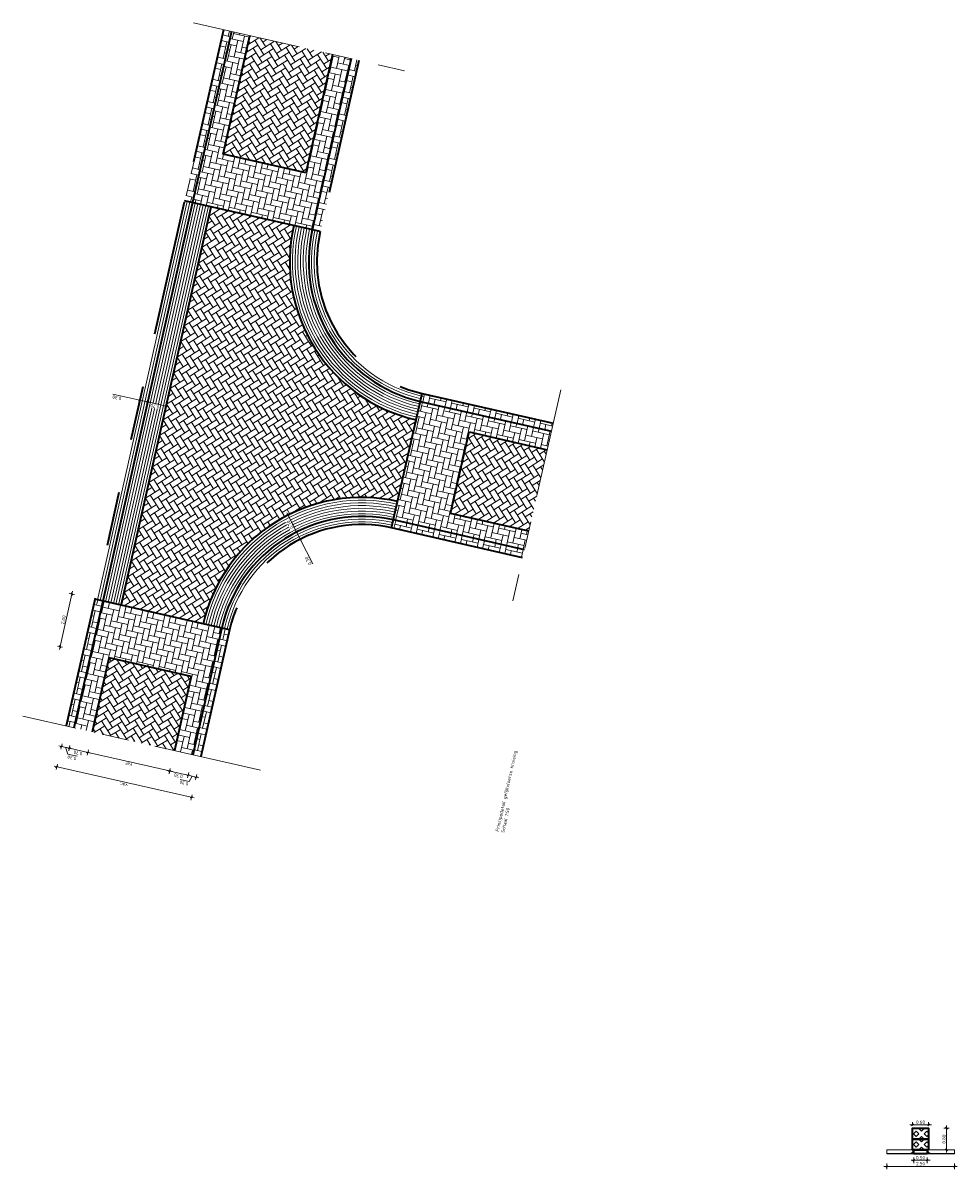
# Model space of a CAD drawing. Header units: metres. Extents: x 199937 to 201628, y 374508 to 375260.
# Tile 3 of 183: x 200374 to 200408, y 374703 to 374745. Entities that reach past the tile are written whole.
import ezdxf

# ---------------------------------------------------------------- set-up
doc = ezdxf.new("R2010")
doc.units = ezdxf.units.M
doc.linetypes.add('VH-TROTTOIRBAND_130-150', pattern=[15, 5, -2, 2, -2, 2, -2])
doc.linetypes.add('XX-AFBREEK', pattern=[7, 4, -1, 1, -1])
for name, color, linetype, lineweight in [('N-WE-VH-GOOT-G', 170, 'Continuous', 35), ('N-WE-VH-KANTOPSLUITING_TROTTOIRBAND_130 150-G', 210, 'VH-TROTTOIRBAND_130-150', 35), ('N-WE-VH-KANTOPSLUITING_TROTTOIRBAND_130 150_250_EINDBAND-S', 210, 'Continuous', 25), ('N-WE-VH-KANTOPSLUITING_TROTTOIRBAND_130 150_250_INRITVERLOOPBAND-G', 210, 'VH-TROTTOIRBAND_130-150', 35), ('N-WE-VH-VERHARDING_BETONSTRAATSTEEN-G', 252, 'Continuous', 35), ('N-WE-VH-VERHARDING_GRASBETONSTEEN-A', 72, 'Continuous', 18), ('N-WE-VH-VERHARDING_GRASBETONSTEEN-G', 70, 'Continuous', 35), ('X-XX-AL-AFBREEKLIJN-G', 7, 'XX-AFBREEK', 18), ('X-XX-AL-DETAIL1-G', 7, 'Continuous', 18), ('X-XX-AL-M', 7, 'Continuous', 18), ('X-XX-AL-T25', 7, 'Continuous', 25)]:
    doc.layers.add(name, color=color, linetype=linetype, lineweight=lineweight)
doc.layers.add('N-WE-VH-VERHARDING_BETONSTRAATSTEEN_HEIDE-A', color=7, linetype='Continuous', lineweight=0, true_color=0x986657)
doc.layers.add('N-WE-VH-VERHARDING_BETONSTRAATSTEEN_ROOD-A', color=7, linetype='Continuous', lineweight=0, true_color=0xa92c0a)
doc.styles.add('NLCS-ISO-M50-T25', font='NLCS-ISO.ttf', dxfattribs={"height": 0.125})
doc.dimstyles.new('NLCS-M50-T25-SCHRAP_L2_H1', dxfattribs={"dimscale": 0.05, "dimtxt": 2.5, "dimasz": 1.4, "dimexe": 2, "dimexo": 2, "dimgap": 0.7, "dimtad": 1, "dimzin": 0, "dimdsep": 46, "dimtxsty": 'NLCS-ISO-M50-T25', "dimblk": 'OBLIQUE', "dimcen": 0, "dimdle": 2, "dimclrd": 256, "dimclre": 256, "dimclrt": 256, "dimadec": 1, "dimazin": 0, "dimtfac": 1, "dimtdec": 3, "dimtofl": 0, "dimtmove": 0, "dimatfit": 3, "dimldrblk": 'OBLIQUE', "dimfxl": 2, "dimfxlon": 1, "dimtfillclr": 256, "dimtolj": 1, "dimtzin": 0, "dimlwd": -1, "dimlwe": -1, "dimarcsym": 0})
pattern_1 = [(347.22729525, (0, 0), (0.25123112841, 0.15837588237), [0.63, -0.21]), (257.22729525, (0.09286, 0.4096), (0.25123112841, 0.15837588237), [0.63, -0.21])]
pattern_2 = [(347.172812, (200997.44953, 375020.06453), (0.25138162, 0.15813691), [0.63, -0.21]), (257.172812, (200997.54278, 375020.47405), (0.25138162, 0.15813691), [0.63, -0.21])]
pattern_3 = [(167.169233, (201008.92206, 375024.93915), (-0.25139149, -0.15812121), [0.63, -0.21]), (77.169233, (201008.8288, 375024.52963), (-0.25139149, -0.15812121), [0.63, -0.21])]
pattern_4 = [(347.17281174, (0, 0), (0.25138161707, 0.15813691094), [0.63, -0.21]), (257.17281174, (0.09324, 0.40952), (0.25138161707, 0.15813691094), [0.63, -0.21])]
pattern_5 = [(77.16923339, (0, 0), (-0.15812121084, 0.25139149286), [0.63, -0.21]), (347.16923339, (-0.40951, 0.09327), (-0.15812121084, 0.25139149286), [0.63, -0.21])]
pattern_6 = [(347.227295, (201001.9412, 375038.6153), (0.25123113, 0.15837588), [0.63, -0.21]), (257.227295, (201002.03405, 375039.0249), (0.25123113, 0.15837588), [0.63, -0.21])]

# ---------------------------------------------------------------- blocks, each defined once
blk = doc.blocks.new('_Oblique')
at = {"color": 0, "linetype": 'ByBlock', "lineweight": -2}
blk.add_line((-0.5, -0.5), (0.5, 0.5), dxfattribs=at)
blk = doc.blocks.new('*D46')
at = {"layer": 'Defpoints', "color": 0, "transparency": 16777216}
for p in [(200375.15, 374719.394), (200380.126, 374718.261), (200374.807, 374717.888)]:
    blk.add_point(p, dxfattribs=at)
at = {"layer": 'X-XX-AL-M', "transparency": 16777216}
for p, q in [((200379.881, 374716.732), (200374.709, 374717.91)), ((200374.829, 374717.985), (200374.785, 374717.79)), ((200379.805, 374716.852), (200379.761, 374716.657))]:
    blk.add_line(p, q, dxfattribs=at)
at = {"layer": 'X-XX-AL-M', "transparency": 16777216, "xscale": 0.06999999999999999, "yscale": 0.06999999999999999, "zscale": 0.06999999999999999}
for p, rotation in [((200374.807, 374717.888), 167.1728117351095), ((200379.783, 374716.755), 347.1728117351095)]:
    blk.add_blockref('_Oblique', p, dxfattribs=dict(at, rotation=rotation))
at = {"layer": 'X-XX-AL-M', "transparency": 16777216, "insert": (200377.273, 374717.226), "char_height": 0.125, "attachment_point": 5, "rotation": 167.1728, "style": 'NLCS-ISO-M50-T25', "bg_fill": 3, "box_fill_scale": 1.1, "bg_fill_color": 256, "bg_fill_true_color": 13158600, "bg_fill_transparency": 0}
blk.add_mtext('\\A1;var.', dxfattribs=at)
blk = doc.blocks.new('*D47')
at = {"layer": 'Defpoints', "color": 0, "transparency": 16777216}
for p in [(200376.125, 374719.172), (200375.953, 374718.416), (200379.151, 374718.483)]:
    blk.add_point(p, dxfattribs=at)
at = {"layer": 'X-XX-AL-M', "transparency": 16777216}
for p, q in [((200375.975, 374718.514), (200375.931, 374718.319)), ((200379.077, 374717.705), (200375.855, 374718.439)), ((200379.001, 374717.825), (200378.957, 374717.63))]:
    blk.add_line(p, q, dxfattribs=at)
at = {"layer": 'X-XX-AL-M', "transparency": 16777216, "xscale": 0.06999999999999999, "yscale": 0.06999999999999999, "zscale": 0.06999999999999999}
for p, rotation in [((200375.953, 374718.416), 167.1728117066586), ((200378.979, 374717.727), 347.1728117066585)]:
    blk.add_blockref('_Oblique', p, dxfattribs=dict(at, rotation=rotation))
at = {"layer": 'X-XX-AL-M', "transparency": 16777216, "insert": (200377.444, 374717.977), "char_height": 0.125, "attachment_point": 5, "rotation": 167.1728, "style": 'NLCS-ISO-M50-T25', "bg_fill": 3, "box_fill_scale": 1.1, "bg_fill_color": 256, "bg_fill_true_color": 13158600, "bg_fill_transparency": 0}
blk.add_mtext('\\A1;var.', dxfattribs=at)
blk = doc.blocks.new('*D48')
at = {"layer": 'Defpoints', "color": 0, "transparency": 16777216}
for p in [(200375.368, 374724.273), (200377.189, 374723.861), (200376.748, 374721.91)]:
    blk.add_point(p, dxfattribs=at)
at = {"layer": 'X-XX-AL-M', "transparency": 16777216}
for p, q in [((200374.905, 374722.224), (200375.39, 374724.37)), ((200375.465, 374724.251), (200375.27, 374724.295)), ((200375.024, 374722.3), (200374.829, 374722.344))]:
    blk.add_line(p, q, dxfattribs=at)
at = {"layer": 'X-XX-AL-M', "transparency": 16777216, "xscale": 0.06999999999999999, "yscale": 0.06999999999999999, "zscale": 0.06999999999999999}
for p, rotation in [((200375.368, 374724.273), 77.2665886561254), ((200374.927, 374722.322), 257.2665886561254)]:
    blk.add_blockref('_Oblique', p, dxfattribs=dict(at, rotation=rotation))
at = {"layer": 'X-XX-AL-M', "transparency": 16777216, "insert": (200375.052, 374723.319), "char_height": 0.125, "attachment_point": 5, "rotation": 77.2666, "style": 'NLCS-ISO-M50-T25', "bg_fill": 3, "box_fill_scale": 1.1, "bg_fill_color": 256, "bg_fill_true_color": 13158600, "bg_fill_transparency": 0}
blk.add_mtext('\\A1;2.00', dxfattribs=at)
blk = doc.blocks.new('*D49')
at = {"layer": 'Defpoints', "color": 0, "transparency": 16777216}
for p in [(200376.52, 374724.09), (200377.203, 374723.936)]:
    blk.add_point(p, dxfattribs=at)
at = {"layer": 'X-XX-AL-M', "transparency": 16777216}
for p, q in [((200378.946, 374731.193), (200378.068, 374731.392)), ((200378.143, 374731.272), (200378.187, 374731.467)), ((200378.826, 374731.118), (200378.87, 374731.313))]:
    blk.add_line(p, q, dxfattribs=at)
at = {"layer": 'X-XX-AL-M', "transparency": 16777216, "xscale": 0.06999999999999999, "yscale": 0.06999999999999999, "zscale": 0.06999999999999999}
for p, rotation in [((200378.165, 374731.37), 167.2665886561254), ((200378.848, 374731.215), 347.2665886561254)]:
    blk.add_blockref('_Oblique', p, dxfattribs=dict(at, rotation=rotation))
at = {"layer": 'X-XX-AL-M', "transparency": 16777216, "insert": (200378.43, 374731.21), "char_height": 0.125, "attachment_point": 5, "rotation": 167.2666, "style": 'NLCS-ISO-M50-T25', "bg_fill": 3, "box_fill_scale": 1.1, "bg_fill_color": 256, "bg_fill_true_color": 13158600, "bg_fill_transparency": 0}
blk.add_mtext('\\A1;0.70', dxfattribs=at)
at = {"layer": 'Defpoints', "color": 0, "transparency": 16777216}
blk.add_point((200378.165, 374731.37), dxfattribs=at)
blk = doc.blocks.new('*D50')
at = {"layer": 'Defpoints', "color": 0, "transparency": 16777216}
for p in [(200377.873, 374731.436), (200376.228, 374724.156), (200376.52, 374724.09)]:
    blk.add_point(p, dxfattribs=at)
at = {"layer": 'X-XX-AL-M', "transparency": 16777216}
for p, q in [((200377.873, 374731.436), (200376.88, 374731.66)), ((200377.851, 374731.338), (200377.895, 374731.533)), ((200378.263, 374731.348), (200377.873, 374731.436)), ((200378.143, 374731.272), (200378.187, 374731.467))]:
    blk.add_line(p, q, dxfattribs=at)
at = {"layer": 'X-XX-AL-M', "transparency": 16777216, "xscale": 0.06999999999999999, "yscale": 0.06999999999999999, "zscale": 0.06999999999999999}
for p, rotation in [((200377.873, 374731.436), 167.2665886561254), ((200378.165, 374731.37), 347.2665886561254)]:
    blk.add_blockref('_Oblique', p, dxfattribs=dict(at, rotation=rotation))
at = {"layer": 'X-XX-AL-M', "transparency": 16777216, "insert": (200377.027, 374731.527), "char_height": 0.125, "attachment_point": 5, "rotation": 167.2666, "style": 'NLCS-ISO-M50-T25', "bg_fill": 3, "box_fill_scale": 1.1, "bg_fill_color": 256, "bg_fill_true_color": 13158600, "bg_fill_transparency": 0}
blk.add_mtext('\\A1;0.30', dxfattribs=at)
blk = doc.blocks.new('*D51')
at = {"layer": 'Defpoints', "color": 0, "transparency": 16777216}
for p in [(200383.663, 374726.562), (200383.663, 374726.562), (200383.799, 374726.294)]:
    blk.add_point(p, dxfattribs=at)
at = {"layer": 'X-XX-AL-M', "transparency": 16777216}
for p, q in [((200383.663, 374726.562), (200383.574, 374726.516)), ((200383.663, 374726.562), (200383.845, 374726.205)), ((200383.799, 374726.294), (200383.71, 374726.249)), ((200383.799, 374726.294), (200384.261, 374725.388))]:
    blk.add_line(p, q, dxfattribs=at)
at = {"layer": 'X-XX-AL-M', "transparency": 16777216, "xscale": 0.06999999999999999, "yscale": 0.06999999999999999, "zscale": 0.06999999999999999}
for p, rotation in [((200383.663, 374726.562), 116.9958571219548), ((200383.799, 374726.294), 296.9958571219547)]:
    blk.add_blockref('_Oblique', p, dxfattribs=dict(at, rotation=rotation))
at = {"layer": 'X-XX-AL-M', "transparency": 16777216, "insert": (200384.096, 374725.497), "char_height": 0.125, "attachment_point": 5, "rotation": 116.9959, "style": 'NLCS-ISO-M50-T25', "bg_fill": 3, "box_fill_scale": 1.1, "bg_fill_color": 256, "bg_fill_true_color": 13158600, "bg_fill_transparency": 0}
blk.add_mtext('\\A1;0.30', dxfattribs=at)
blk = doc.blocks.new('*D52')
at = {"layer": 'X-XX-AL-M', "transparency": 16777216}
for p, q in [((200383.708, 374726.473), (200383.3, 374727.274)), ((200383.345, 374727.185), (200383.434, 374727.231)), ((200383.663, 374726.562), (200383.752, 374726.607))]:
    blk.add_line(p, q, dxfattribs=at)
at = {"layer": 'X-XX-AL-M', "transparency": 16777216, "xscale": 0.06999999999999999, "yscale": 0.06999999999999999, "zscale": 0.06999999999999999}
for p, rotation in [((200383.345, 374727.185), 116.9958571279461), ((200383.663, 374726.562), 296.9958571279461)]:
    blk.add_blockref('_Oblique', p, dxfattribs=dict(at, rotation=rotation))
at = {"layer": 'X-XX-AL-M', "transparency": 16777216, "insert": (200383.417, 374726.829), "char_height": 0.125, "attachment_point": 5, "rotation": 116.9959, "style": 'NLCS-ISO-M50-T25', "bg_fill": 3, "box_fill_scale": 1.1, "bg_fill_color": 256, "bg_fill_true_color": 13158600, "bg_fill_transparency": 0}
blk.add_mtext('\\A1;0.70', dxfattribs=at)
at = {"layer": 'Defpoints', "color": 0, "transparency": 16777216}
for p in [(200383.345, 374727.185), (200383.345, 374727.185), (200383.663, 374726.562)]:
    blk.add_point(p, dxfattribs=at)
blk = doc.blocks.new('*D153')
at = {"layer": 'Defpoints', "color": 0, "transparency": 16777216}
for p in [(200375.442, 374719.328), (200376.125, 374719.172)]:
    blk.add_point(p, dxfattribs=at)
at = {"layer": 'X-XX-AL-M', "transparency": 16777216}
for p, q in [((200376.05, 374718.394), (200375.173, 374718.594)), ((200375.292, 374718.669), (200375.248, 374718.474)), ((200375.975, 374718.514), (200375.931, 374718.319))]:
    blk.add_line(p, q, dxfattribs=at)
at = {"layer": 'X-XX-AL-M', "transparency": 16777216, "xscale": 0.06999999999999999, "yscale": 0.06999999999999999, "zscale": 0.06999999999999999}
for p, rotation in [((200375.27, 374718.572), 167.1728117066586), ((200375.953, 374718.416), 347.1728117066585)]:
    blk.add_blockref('_Oblique', p, dxfattribs=dict(at, rotation=rotation))
at = {"layer": 'X-XX-AL-M', "transparency": 16777216, "insert": (200375.59, 374718.399), "char_height": 0.125, "attachment_point": 5, "rotation": 167.1728, "style": 'NLCS-ISO-M50-T25', "bg_fill": 3, "box_fill_scale": 1.1, "bg_fill_color": 256, "bg_fill_true_color": 13158600, "bg_fill_transparency": 0}
blk.add_mtext('\\A1;0.70', dxfattribs=at)
at = {"layer": 'Defpoints', "color": 0, "transparency": 16777216}
blk.add_point((200375.27, 374718.572), dxfattribs=at)
blk = doc.blocks.new('*D154')
at = {"layer": 'Defpoints', "color": 0, "transparency": 16777216}
for p in [(200379.151, 374718.483), (200379.834, 374718.328)]:
    blk.add_point(p, dxfattribs=at)
at = {"layer": 'X-XX-AL-M', "transparency": 16777216}
for p, q in [((200378.881, 374717.75), (200379.759, 374717.55)), ((200379.001, 374717.825), (200378.957, 374717.63)), ((200379.684, 374717.669), (200379.639, 374717.474))]:
    blk.add_line(p, q, dxfattribs=at)
at = {"layer": 'X-XX-AL-M', "transparency": 16777216, "xscale": 0.06999999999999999, "yscale": 0.06999999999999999, "zscale": 0.06999999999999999}
for p, rotation in [((200378.979, 374717.727), 167.1728117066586), ((200379.662, 374717.572), 347.1728117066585)]:
    blk.add_blockref('_Oblique', p, dxfattribs=dict(at, rotation=rotation))
at = {"layer": 'X-XX-AL-M', "transparency": 16777216, "insert": (200379.299, 374717.555), "char_height": 0.125, "attachment_point": 5, "rotation": 167.1728, "style": 'NLCS-ISO-M50-T25', "bg_fill": 3, "box_fill_scale": 1.1, "bg_fill_color": 256, "bg_fill_true_color": 13158600, "bg_fill_transparency": 0}
blk.add_mtext('\\A1;0.70', dxfattribs=at)
at = {"layer": 'Defpoints', "color": 0, "transparency": 16777216}
blk.add_point((200379.662, 374717.572), dxfattribs=at)
blk = doc.blocks.new('*D165')
at = {"layer": 'Defpoints', "color": 0, "transparency": 16777216}
for p in [(200375.15, 374719.394), (200375.442, 374719.328), (200374.978, 374718.638)]:
    blk.add_point(p, dxfattribs=at)
at = {"layer": 'X-XX-AL-M', "transparency": 16777216}
for p, q in [((200375.368, 374718.55), (200374.88, 374718.661)), ((200375, 374718.736), (200374.956, 374718.541)), ((200375.124, 374718.605), (200375.219, 374718.351)), ((200375.292, 374718.669), (200375.248, 374718.474)), ((200375.219, 374718.351), (200375.555, 374718.275))]:
    blk.add_line(p, q, dxfattribs=at)
at = {"layer": 'X-XX-AL-M', "transparency": 16777216, "xscale": 0.06999999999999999, "yscale": 0.06999999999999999, "zscale": 0.06999999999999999, "rotation": 167.1728117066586}
blk.add_blockref('_Oblique', (200374.978, 374718.638), dxfattribs=at)
at = {"layer": 'X-XX-AL-M', "transparency": 16777216, "insert": (200375.365, 374718.218), "char_height": 0.125, "attachment_point": 5, "rotation": 167.1728, "style": 'NLCS-ISO-M50-T25', "bg_fill": 3, "box_fill_scale": 1.1, "bg_fill_color": 256, "bg_fill_true_color": 13158600, "bg_fill_transparency": 0}
blk.add_mtext('\\A1;0.30', dxfattribs=at)
at = {"layer": 'X-XX-AL-M', "transparency": 16777216, "xscale": 0.06999999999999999, "yscale": 0.06999999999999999, "zscale": 0.06999999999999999, "rotation": 347.1728117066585}
blk.add_blockref('_Oblique', (200375.27, 374718.572), dxfattribs=at)
blk = doc.blocks.new('*D166')
at = {"layer": 'Defpoints', "color": 0, "transparency": 16777216}
for p in [(200379.834, 374718.328), (200380.126, 374718.261), (200379.954, 374717.505)]:
    blk.add_point(p, dxfattribs=at)
at = {"layer": 'X-XX-AL-M', "transparency": 16777216}
for p, q in [((200379.684, 374717.669), (200379.639, 374717.474)), ((200379.697, 374717.343), (200379.361, 374717.42)), ((200379.564, 374717.594), (200380.052, 374717.483)), ((200379.808, 374717.539), (200379.697, 374717.343)), ((200379.976, 374717.603), (200379.932, 374717.408))]:
    blk.add_line(p, q, dxfattribs=at)
at = {"layer": 'X-XX-AL-M', "transparency": 16777216, "xscale": 0.06999999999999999, "yscale": 0.06999999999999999, "zscale": 0.06999999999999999, "rotation": 347.1728117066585}
blk.add_blockref('_Oblique', (200379.954, 374717.505), dxfattribs=at)
at = {"layer": 'X-XX-AL-M', "transparency": 16777216, "insert": (200379.507, 374717.287), "char_height": 0.125, "attachment_point": 5, "rotation": 167.1728, "style": 'NLCS-ISO-M50-T25', "bg_fill": 3, "box_fill_scale": 1.1, "bg_fill_color": 256, "bg_fill_true_color": 13158600, "bg_fill_transparency": 0}
blk.add_mtext('\\A1;0.30', dxfattribs=at)
at = {"layer": 'X-XX-AL-M', "transparency": 16777216, "xscale": 0.06999999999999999, "yscale": 0.06999999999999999, "zscale": 0.06999999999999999, "rotation": 167.1728117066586}
blk.add_blockref('_Oblique', (200379.662, 374717.572), dxfattribs=at)
blk = doc.blocks.new('*D366')
at = {"layer": 'X-XX-AL-M', "transparency": 16777216}
for p, q in [((200406.318, 374704.656), (200407.118, 374704.656)), ((200406.418, 374704.627), (200406.418, 374704.756)), ((200407.018, 374704.627), (200407.018, 374704.756))]:
    blk.add_line(p, q, dxfattribs=at)
at = {"layer": 'X-XX-AL-M', "transparency": 16777216, "xscale": 0.06999999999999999, "yscale": 0.06999999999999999, "zscale": 0.06999999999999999, "rotation": 180}
blk.add_blockref('_Oblique', (200406.418, 374704.656), dxfattribs=at)
at = {"layer": 'X-XX-AL-M', "transparency": 16777216, "xscale": 0.06999999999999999, "yscale": 0.06999999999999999, "zscale": 0.06999999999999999}
blk.add_blockref('_Oblique', (200407.018, 374704.656), dxfattribs=at)
at = {"layer": 'X-XX-AL-M', "transparency": 16777216, "insert": (200406.718, 374704.754), "char_height": 0.125, "attachment_point": 5, "style": 'NLCS-ISO-M50-T25', "bg_fill": 3, "box_fill_scale": 1.1, "bg_fill_color": 256, "bg_fill_true_color": 13158600, "bg_fill_transparency": 0}
blk.add_mtext('\\A1;0.60', dxfattribs=at)
at = {"layer": 'Defpoints', "color": 0, "transparency": 16777216}
for p in [(200406.418, 374704.527), (200407.018, 374704.656), (200407.018, 374704.527)]:
    blk.add_point(p, dxfattribs=at)
blk = doc.blocks.new('*D367')
at = {"layer": 'Defpoints', "color": 0, "transparency": 16777216}
for p in [(200407.018, 374704.527), (200407.681, 374704.527), (200407.018, 374703.727)]:
    blk.add_point(p, dxfattribs=at)
at = {"layer": 'X-XX-AL-M', "transparency": 16777216}
for p, q in [((200407.581, 374704.527), (200407.781, 374704.527)), ((200407.681, 374703.627), (200407.681, 374704.627)), ((200407.581, 374703.727), (200407.781, 374703.727))]:
    blk.add_line(p, q, dxfattribs=at)
at = {"layer": 'X-XX-AL-M', "transparency": 16777216, "xscale": 0.06999999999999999, "yscale": 0.06999999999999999, "zscale": 0.06999999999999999}
for p, rotation in [((200407.681, 374704.527), 90), ((200407.681, 374703.727), 270)]:
    blk.add_blockref('_Oblique', p, dxfattribs=dict(at, rotation=rotation))
at = {"layer": 'X-XX-AL-M', "transparency": 16777216, "insert": (200407.584, 374704.127), "char_height": 0.125, "attachment_point": 5, "rotation": 90, "style": 'NLCS-ISO-M50-T25', "bg_fill": 3, "box_fill_scale": 1.1, "bg_fill_color": 256, "bg_fill_true_color": 13158600, "bg_fill_transparency": 0}
blk.add_mtext('\\A1;0.80', dxfattribs=at)
blk = doc.blocks.new('*D368')
at = {"layer": 'X-XX-AL-M', "transparency": 16777216}
for p, q in [((200406.368, 374703.342), (200407.068, 374703.342)), ((200406.468, 374703.442), (200406.468, 374703.242)), ((200406.968, 374703.442), (200406.968, 374703.242))]:
    blk.add_line(p, q, dxfattribs=at)
at = {"layer": 'X-XX-AL-M', "transparency": 16777216, "xscale": 0.06999999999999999, "yscale": 0.06999999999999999, "zscale": 0.06999999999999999, "rotation": 180}
blk.add_blockref('_Oblique', (200406.468, 374703.342), dxfattribs=at)
at = {"layer": 'X-XX-AL-M', "transparency": 16777216, "xscale": 0.06999999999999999, "yscale": 0.06999999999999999, "zscale": 0.06999999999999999}
blk.add_blockref('_Oblique', (200406.968, 374703.342), dxfattribs=at)
at = {"layer": 'X-XX-AL-M', "transparency": 16777216, "insert": (200406.718, 374703.44), "char_height": 0.125, "attachment_point": 5, "style": 'NLCS-ISO-M50-T25', "bg_fill": 3, "box_fill_scale": 1.1, "bg_fill_color": 256, "bg_fill_true_color": 13158600, "bg_fill_transparency": 0}
blk.add_mtext('\\A1;0.50', dxfattribs=at)
at = {"layer": 'Defpoints', "color": 0, "transparency": 16777216}
for p in [(200406.468, 374703.577), (200406.968, 374703.577), (200406.968, 374703.342)]:
    blk.add_point(p, dxfattribs=at)
blk = doc.blocks.new('*D369')
at = {"layer": 'Defpoints', "color": 0, "transparency": 16777216}
for p in [(200405.468, 374703.577), (200407.968, 374703.577), (200407.968, 374703.118)]:
    blk.add_point(p, dxfattribs=at)
at = {"layer": 'X-XX-AL-M', "transparency": 16777216}
for p, q in [((200405.368, 374703.118), (200408.068, 374703.118)), ((200405.468, 374703.218), (200405.468, 374703.018)), ((200407.968, 374703.218), (200407.968, 374703.018))]:
    blk.add_line(p, q, dxfattribs=at)
at = {"layer": 'X-XX-AL-M', "transparency": 16777216, "xscale": 0.06999999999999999, "yscale": 0.06999999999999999, "zscale": 0.06999999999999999, "rotation": 180}
blk.add_blockref('_Oblique', (200405.468, 374703.118), dxfattribs=at)
at = {"layer": 'X-XX-AL-M', "transparency": 16777216, "xscale": 0.06999999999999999, "yscale": 0.06999999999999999, "zscale": 0.06999999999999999}
blk.add_blockref('_Oblique', (200407.968, 374703.118), dxfattribs=at)
at = {"layer": 'X-XX-AL-M', "transparency": 16777216, "insert": (200406.718, 374703.215), "char_height": 0.125, "attachment_point": 5, "style": 'NLCS-ISO-M50-T25', "bg_fill": 3, "box_fill_scale": 1.1, "bg_fill_color": 256, "bg_fill_true_color": 13158600, "bg_fill_transparency": 0}
blk.add_mtext('\\A1;2.50', dxfattribs=at)
blk = doc.blocks.new('SVH-TROTTOIRBAND EINDBAND_130 150X250_LINKS_L1000_HD-MM')
at = {"linetype": 'Continuous', "lineweight": 0}
blk.add_line((-850, 20), (0, 20), dxfattribs=at)
blk.add_lwpolyline([(-1000, 0), (0, 0), (0, 150), (-1000, 150)], close=True, dxfattribs=at)
for radius in [150, 130]:
    blk.add_arc((-850, 150), radius, 180, 270, dxfattribs=at)
blk = doc.blocks.new('SVH-TROTTOIRBAND EINDBAND_130 150X250_RECHTS_L1000_HD-MM')
at = {"linetype": 'Continuous', "lineweight": 0}
blk.add_line((850, 20), (0, 20), dxfattribs=at)
blk.add_lwpolyline([(0, 0), (1000, 0), (1000, 150), (0, 150)], close=True, dxfattribs=at)
for radius in [150, 130]:
    blk.add_arc((850, 150), radius, 270, 0, dxfattribs=at)

msp = doc.modelspace()

# ---------------------------------------------------------------- hatches: boundary and pattern name
at = {"layer": 'N-WE-VH-VERHARDING_BETONSTRAATSTEEN_HEIDE-A', "true_color": 0x986657}
h = msp.add_hatch(dxfattribs=at)
h.set_pattern_fill('AVH-HEI_BSS_KEIFRMT_KEPER-SO', color=25, scale=2, angle=-12.7727, pattern_type=2)
h.set_pattern_definition(pattern_1)
h.paths.add_polyline_path([(200381.257, 374745.059), (200380.964, 374745.125), (200379.972, 374740.749), (200380.265, 374740.683)])
h = msp.add_hatch(dxfattribs=at)
h.set_pattern_fill('AVH-HEI_BSS_KEIFRMT_KEPER-SO', color=25, scale=2, angle=-12.7727, pattern_type=2)
h.set_pattern_definition(pattern_6)
h.paths.add_polyline_path([(200381.94, 374744.904), (200381.257, 374745.059), (200380.265, 374740.683), (200380.948, 374740.528)])
h = msp.add_hatch(dxfattribs=at)
h.set_pattern_fill('AVH-HEI_BSS_KEIFRMT_KEPER-SO', color=25, scale=2, angle=-12.7727, pattern_type=2)
h.set_pattern_definition(pattern_6)
h.paths.add_polyline_path([(200385.678, 374744.057), (200384.996, 374744.211), (200384.004, 374739.835), (200384.686, 374739.681)])
h = msp.add_hatch(dxfattribs=at)
h.set_pattern_fill('AVH-HEI_BSS_KEIFRMT_KEPER-SO', color=25, scale=2, angle=-12.7727, pattern_type=2)
h.set_pattern_definition(pattern_1)
h.paths.add_polyline_path([(200385.971, 374743.99), (200385.678, 374744.057), (200384.686, 374739.681), (200384.979, 374739.614)])
h = msp.add_hatch(dxfattribs=at)
h.set_pattern_fill('AVH-HEI_BSS_KEIFRMT_KEPER-SO', color=25, scale=2, angle=-12.7727, pattern_type=2)
h.set_pattern_definition(pattern_1)
h.paths.add_polyline_path([(200380.265, 374740.683), (200379.972, 374740.749), (200379.53, 374738.799), (200379.823, 374738.732)])
h = msp.add_hatch(dxfattribs=at)
h.set_pattern_fill('AVH-HEI_BSS_KEIFRMT_KEPER-SO', color=25, scale=2, angle=-12.7727, pattern_type=2)
h.set_pattern_definition(pattern_6)
h.paths.add_polyline_path([(200384.686, 374739.681), (200380.265, 374740.683), (200379.823, 374738.732), (200384.244, 374737.73)])
h = msp.add_hatch(dxfattribs=at)
h.set_pattern_fill('AVH-HEI_BSS_KEIFRMT_KEPER-SO', color=25, scale=2, angle=-12.7727, pattern_type=2)
h.set_pattern_definition(pattern_1)
h.paths.add_polyline_path([(200384.979, 374739.614), (200384.686, 374739.681), (200384.244, 374737.73), (200384.537, 374737.664)])
h = msp.add_hatch(dxfattribs=at)
h.set_pattern_fill('AVH-HEI_BSS_KEIFRMT_KEPER-SO', color=25, scale=2, angle=77.1692, pattern_type=2)
h.set_pattern_definition(pattern_5)
h.paths.add_polyline_path([(200390.261, 374731.237), (200388.31, 374731.681), (200388.244, 374731.389), (200390.194, 374730.945)])
h = msp.add_hatch(dxfattribs=at)
h.set_pattern_fill('AVH-HEI_BSS_KEIFRMT_KEPER-SO', color=25, scale=2, angle=167.1692, pattern_type=2)
h.set_pattern_definition(pattern_3)
h.paths.add_polyline_path([(200390.194, 374730.945), (200388.244, 374731.389), (200387.246, 374727.007), (200389.196, 374726.563)])
h = msp.add_hatch(dxfattribs=at)
h.set_pattern_fill('AVH-HEI_BSS_KEIFRMT_KEPER-SO', color=25, scale=2, angle=77.1692, pattern_type=2)
h.set_pattern_definition(pattern_5)
h.paths.add_polyline_path([(200393.083, 374730.287), (200393.15, 374730.579), (200390.261, 374731.237), (200390.194, 374730.945)])
h = msp.add_hatch(dxfattribs=at)
h.set_pattern_fill('AVH-HEI_BSS_KEIFRMT_KEPER-SO', color=25, scale=2, angle=167.1692, pattern_type=2)
h.set_pattern_definition(pattern_3)
h.paths.add_polyline_path([(200392.928, 374729.604), (200393.083, 374730.287), (200390.194, 374730.945), (200390.038, 374730.262)])
h = msp.add_hatch(dxfattribs=at)
h.set_pattern_fill('AVH-HEI_BSS_KEIFRMT_KEPER-SO', color=25, scale=2, angle=77.1692, pattern_type=2)
h.set_pattern_definition(pattern_5)
h.paths.add_polyline_path([(200387.246, 374727.007), (200387.179, 374726.714), (200389.129, 374726.27), (200389.196, 374726.563)])
h = msp.add_hatch(dxfattribs=at)
h.set_pattern_fill('AVH-HEI_BSS_KEIFRMT_KEPER-SO', color=25, scale=2, angle=167.1692, pattern_type=2)
h.set_pattern_definition(pattern_3)
h.paths.add_polyline_path([(200392.085, 374725.905), (200392.241, 374726.587), (200389.351, 374727.245), (200389.196, 374726.563)])
h = msp.add_hatch(dxfattribs=at)
h.set_pattern_fill('AVH-HEI_BSS_KEIFRMT_KEPER-SO', color=25, scale=2, angle=77.1692, pattern_type=2)
h.set_pattern_definition(pattern_5)
h.paths.add_polyline_path([(200392.018, 374725.612), (200392.085, 374725.905), (200389.196, 374726.563), (200389.129, 374726.27)])
h = msp.add_hatch(dxfattribs=at)
h.set_pattern_fill('AVH-HEI_BSS_KEIFRMT_KEPER-SO', color=25, scale=2, angle=-12.8272, pattern_type=2)
h.set_pattern_definition(pattern_2)
h.paths.add_polyline_path([(200376.51, 374724.016), (200376.217, 374724.082), (200375.773, 374722.132), (200376.066, 374722.066)])
h = msp.add_hatch(dxfattribs=at)
h.set_pattern_fill('AVH-HEI_BSS_KEIFRMT_KEPER-SO', color=25, scale=2, angle=-12.8272, pattern_type=2)
h.set_pattern_definition(pattern_4)
h.paths.add_polyline_path([(200380.901, 374723.016), (200376.51, 374724.016), (200376.066, 374722.066), (200380.457, 374721.066)])
h = msp.add_hatch(dxfattribs=at)
h.set_pattern_fill('AVH-HEI_BSS_KEIFRMT_KEPER-SO', color=25, scale=2, angle=-12.8272, pattern_type=2)
h.set_pattern_definition(pattern_2)
h.paths.add_polyline_path([(200381.194, 374722.949), (200380.901, 374723.016), (200380.457, 374721.066), (200380.75, 374720.999)])
h = msp.add_hatch(dxfattribs=at)
h.set_pattern_fill('AVH-HEI_BSS_KEIFRMT_KEPER-SO', color=25, scale=2, angle=-12.8272, pattern_type=2)
h.set_pattern_definition(pattern_2)
h.paths.add_polyline_path([(200375.15, 374719.394), (200375.442, 374719.328), (200376.066, 374722.066), (200375.773, 374722.132)])
h = msp.add_hatch(dxfattribs=at)
h.set_pattern_fill('AVH-HEI_BSS_KEIFRMT_KEPER-SO', color=25, scale=2, angle=-12.8272, pattern_type=2)
h.set_pattern_definition(pattern_4)
h.paths.add_polyline_path([(200375.442, 374719.328), (200376.125, 374719.172), (200376.748, 374721.91), (200376.066, 374722.066)])
h = msp.add_hatch(dxfattribs=at)
h.set_pattern_fill('AVH-HEI_BSS_KEIFRMT_KEPER-SO', color=25, scale=2, angle=-12.8272, pattern_type=2)
h.set_pattern_definition(pattern_4)
h.paths.add_polyline_path([(200379.151, 374718.483), (200379.834, 374718.328), (200380.457, 374721.066), (200379.775, 374721.221)])
h = msp.add_hatch(dxfattribs=at)
h.set_pattern_fill('AVH-HEI_BSS_KEIFRMT_KEPER-SO', color=25, scale=2, angle=-12.8272, pattern_type=2)
h.set_pattern_definition(pattern_2)
h.paths.add_polyline_path([(200379.834, 374718.328), (200380.126, 374718.261), (200380.75, 374720.999), (200380.457, 374721.066)])
at = {"layer": 'N-WE-VH-VERHARDING_BETONSTRAATSTEEN_ROOD-A'}
h = msp.add_hatch(dxfattribs=at)
h.set_pattern_fill('AVH-ROO_BSS_KEIFRMT_KEPER-SO', color=36, scale=2, angle=32.2273, pattern_type=2)
h.set_pattern_definition([(32.22729525, (0, 0), (0.06565857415, 0.28963589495), [0.63, -0.21]), (302.22729525, (-0.22398, 0.3553), (0.06565857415, 0.28963589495), [0.63, -0.21])])
h.paths.add_polyline_path([(200384.996, 374744.211), (200381.94, 374744.904), (200380.948, 374740.528), (200384.004, 374739.835)])
h = msp.add_hatch(dxfattribs=at)
h.set_pattern_fill('AVH-ROO_BSS_KEIFRMT_KEPER-SO', color=36, scale=2, angle=-57.6863, pattern_type=2)
h.set_pattern_definition([(302.31365539, (0, 0), (0.28973453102, -0.06522194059), [0.63, -0.21]), (212.31365539, (0.35496, 0.22451), (0.28973453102, -0.06522194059), [0.63, -0.21])])
h.paths.add_polyline_path([(200388.088, 374730.706), (200388.081, 374730.708, -0.413917), (200383.561, 374737.885), (200380.505, 374738.578), (200380.495, 374738.531), (200377.201, 374723.9), (200377.192, 374723.86), (200380.219, 374723.171, -0.414232), (200387.401, 374727.689)])
h = msp.add_hatch(dxfattribs=at)
h.set_pattern_fill('AVH-ROO_BSS_KEIFRMT_KEPER-SO', color=36, scale=2, angle=122.17, pattern_type=2)
h.set_pattern_definition([(122.17, (0, 0), (-0.28957009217, 0.06594817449), [0.63, -0.21]), (32.17, (-0.35552, -0.22362), (-0.28957009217, 0.06594817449), [0.63, -0.21])])
h.paths.add_polyline_path([(200392.241, 374726.587), (200392.928, 374729.604), (200390.038, 374730.262), (200389.351, 374727.245)])
h = msp.add_hatch(dxfattribs=at)
h.set_pattern_fill('AVH-ROO_BSS_KEIFRMT_KEPER-SO', color=36, scale=2, angle=32.1728, pattern_type=2)
h.set_pattern_definition([(32.17281174, (0, 0), (0.06593396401, 0.28957332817), [0.63, -0.21]), (302.17281174, (-0.22364, 0.3555), (0.06593396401, 0.28957332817), [0.63, -0.21])])
h.paths.add_polyline_path([(200376.125, 374719.172), (200379.151, 374718.483), (200379.775, 374721.221), (200376.748, 374721.91)])
at = {"layer": 'N-WE-VH-VERHARDING_GRASBETONSTEEN-A'}
h = msp.add_hatch(dxfattribs=at)
h.set_pattern_fill('AVH-GRASBETONSTEEN_02-SO', color=256, scale=0.2, pattern_type=2)
h.set_pattern_definition([(45, (200496.05164, 374835.68865), (-0.1979899, 0.1979899), [0.14, -0.14]), (135, (200496.05164, 374835.68865), (-0.1979899, -0.1979899), [0.14, -0.14]), (45, (200495.95265, 374835.78765), (-0.1979899, 0.1979899), [0.14, -0.14]), (135, (200496.15064, 374835.78765), (-0.1979899, -0.1979899), [0.14, -0.14])])
h.paths.add_polyline_path([(200407.018, 374704.527), (200406.418, 374704.527), (200406.418, 374703.727), (200407.018, 374703.727)])

# ---------------------------------------------------------------- linework, layer by layer
at = {"layer": 'N-WE-VH-GOOT-G'}
msp.add_lwpolyline([(200381.257, 374745.059), (200379.812, 374738.685), (200376.519, 374724.055), (200375.442, 374719.328)], dxfattribs=at)
for points in [[(200385.678, 374744.057), (200384.244, 374737.73, 0.413917), (200388.236, 374731.391), (200393.083, 374730.287)], [(200392.085, 374725.905), (200387.246, 374727.007, 0.414232), (200380.901, 374723.016), (200379.834, 374718.328)]]:
    msp.add_lwpolyline(points, format="xyb", dxfattribs=at)
at = {"layer": 'N-WE-VH-KANTOPSLUITING_TROTTOIRBAND_130 150-G'}
msp.add_lwpolyline([(200380.964, 374745.125), (200379.519, 374738.751), (200376.226, 374724.121), (200375.15, 374719.394)], dxfattribs=at)
for points in [[(200385.971, 374743.99), (200384.537, 374737.664, 0.413917), (200388.303, 374731.683), (200393.15, 374730.579)], [(200392.018, 374725.612), (200387.179, 374726.714, 0.414232), (200381.194, 374722.949), (200380.126, 374718.261)]]:
    msp.add_lwpolyline(points, format="xyb", dxfattribs=at)
at = {"layer": 'N-WE-VH-KANTOPSLUITING_TROTTOIRBAND_130 150_250_INRITVERLOOPBAND-G'}
msp.add_lwpolyline([(200406.968, 374703.727), (200406.968, 374703.577), (200406.468, 374703.577), (200406.468, 374703.727)], close=True, dxfattribs=at)
at = {"layer": 'N-WE-VH-VERHARDING_BETONSTRAATSTEEN-G'}
for points in [[(200380.948, 374740.528), (200381.94, 374744.904)], [(200384.996, 374744.211), (200384.004, 374739.835)], [(200384.012, 374739.833), (200380.948, 374740.528)], [(200377.192, 374723.86), (200377.201, 374723.9), (200380.495, 374738.531), (200380.505, 374738.578)], [(200384.537, 374737.664), (200379.53, 374738.799)], [(200387.179, 374726.714), (200388.31, 374731.681)], [(200389.351, 374727.245), (200390.038, 374730.262)], [(200390.038, 374730.262), (200392.928, 374729.604)], [(200392.241, 374726.587), (200389.351, 374727.245)], [(200381.194, 374722.949), (200376.217, 374724.082)], [(200376.125, 374719.172), (200376.748, 374721.91)], [(200379.775, 374721.221), (200376.748, 374721.91)], [(200379.775, 374721.221), (200379.151, 374718.483)]]:
    msp.add_lwpolyline(points, dxfattribs=at)
for points in [[(200383.561, 374737.885, 0.413917), (200388.081, 374730.708), (200388.088, 374730.706)], [(200387.401, 374727.689, 0.414232), (200380.219, 374723.171)]]:
    msp.add_lwpolyline(points, format="xyb", dxfattribs=at)
at = {"layer": 'N-WE-VH-VERHARDING_GRASBETONSTEEN-G'}
for points in [[(200407.018, 374704.127), (200406.418, 374704.127), (200406.418, 374704.527), (200407.018, 374704.527)], [(200407.018, 374703.727), (200406.418, 374703.727), (200406.418, 374704.127), (200407.018, 374704.127)]]:
    msp.add_lwpolyline(points, close=True, dxfattribs=at)
at = {"layer": 'X-XX-AL-AFBREEKLIJN-G'}
for points in [[(200379.857, 374745.376), (200387.659, 374743.608)], [(200393.432, 374731.817), (200391.655, 374724.016)], [(200382.332, 374717.759), (200373.556, 374719.757)]]:
    msp.add_lwpolyline(points, dxfattribs=at)
at = {"layer": 'X-XX-AL-DETAIL1-G'}
for points in [[(200379.628, 374738.777), (200379.617, 374738.729), (200376.324, 374724.099), (200376.315, 374724.06)], [(200379.725, 374738.755), (200379.714, 374738.707), (200376.421, 374724.077), (200376.412, 374724.038)], [(200379.92, 374738.71), (200379.91, 374738.663), (200376.616, 374724.032), (200376.607, 374723.993)], [(200380.018, 374738.688), (200380.007, 374738.641), (200376.714, 374724.01), (200376.705, 374723.971)], [(200380.115, 374738.666), (200380.105, 374738.619), (200376.811, 374723.988), (200376.802, 374723.949)], [(200380.213, 374738.644), (200380.202, 374738.597), (200376.909, 374723.966), (200376.9, 374723.927)], [(200380.213, 374738.644), (200380.202, 374738.597), (200376.909, 374723.966), (200376.9, 374723.927)], [(200380.31, 374738.622), (200380.3, 374738.575), (200377.006, 374723.944), (200376.997, 374723.905)], [(200380.408, 374738.6), (200380.397, 374738.553), (200377.104, 374723.922), (200377.095, 374723.882)]]:
    msp.add_lwpolyline(points, dxfattribs=at)
for points in [[(200383.659, 374737.863), (200383.659, 374737.863, 0.413917), (200388.103, 374730.806), (200388.111, 374730.804)], [(200383.757, 374737.841), (200383.757, 374737.841, 0.413917), (200388.125, 374730.903), (200388.133, 374730.901)], [(200383.854, 374737.819), (200383.854, 374737.819, 0.413917), (200388.147, 374731.001), (200388.155, 374730.999)], [(200383.952, 374737.796, 0.413917), (200388.169, 374731.098), (200388.177, 374731.096)], [(200384.049, 374737.774, 0.413917), (200388.192, 374731.196), (200388.199, 374731.194)], [(200384.147, 374737.752, 0.413917), (200388.214, 374731.293), (200388.222, 374731.291)], [(200384.342, 374737.708, 0.413917), (200388.258, 374731.488), (200388.266, 374731.486)], [(200384.439, 374737.686, 0.413917), (200388.28, 374731.586), (200388.288, 374731.584)], [(200387.379, 374727.592, 0.414232), (200380.316, 374723.149)], [(200387.357, 374727.494, 0.414232), (200380.414, 374723.127)], [(200387.335, 374727.397, 0.414232), (200380.511, 374723.105)], [(200387.312, 374727.299, 0.414232), (200380.609, 374723.082)], [(200387.29, 374727.202, 0.414232), (200380.706, 374723.06)], [(200387.268, 374727.104, 0.414232), (200380.804, 374723.038)], [(200387.224, 374726.909, 0.414232), (200380.999, 374722.994)], [(200387.201, 374726.812, 0.414232), (200381.096, 374722.971)]]:
    msp.add_lwpolyline(points, format="xyb", dxfattribs=at)

# ---------------------------------------------------------------- texts
at = {"layer": 'X-XX-AL-T25', "insert": (200391.013, 374715.507), "char_height": 0.125, "attachment_point": 1, "rotation": 77.2794, "style": 'NLCS-ISO-M50-T25'}
msp.add_mtext_dynamic_manual_height_columns('Principedetail gelijkvloerse kruising\\PSchaal 1:50', width=4.93889, gutter_width=0.625, heights=[0], dxfattribs=at)

# ---------------------------------------------------------------- next in the draw order: dimensions: what is measured, and where the dimension line sits
at = {"layer": 'X-XX-AL-M'}
dim = msp.add_linear_dim(base=(200383.663, 374726.562), p1=(200383.799, 374726.294), p2=(200383.663, 374726.562), angle=116.9959, dimstyle='NLCS-M50-T25-SCHRAP_L2_H1', override={"dimtfill": 1}, dxfattribs=at)
dim.commit()
dim.dimension.update_dxf_attribs({"geometry": '*D51', "text_midpoint": (200384.183, 374725.541), "dimtype": 161})
for p1, p2, distance, picture, middle in [((200376.748, 374721.91), (200377.189, 374723.861), 1.868, '*D48', (200375.052, 374723.319)), ((200406.418, 374704.527), (200407.018, 374704.527), 0.129, '*D366', (200406.718, 374704.754))]:
    dim = msp.add_aligned_dim(p1=p1, p2=p2, distance=distance, dimstyle='NLCS-M50-T25-SCHRAP_L2_H1', override={"dimtfill": 1}, dxfattribs=at)
    dim.commit()
    dim.dimension.update_dxf_attribs({"geometry": picture, "text_midpoint": middle})
dim = msp.add_aligned_dim(p1=(200380.126, 374718.261), p2=(200375.15, 374719.394), distance=1.545, text='var.', dimstyle='NLCS-M50-T25-SCHRAP_L2_H1', override={"dimtfill": 1}, dxfattribs=at)
dim.commit()
dim.dimension.update_dxf_attribs({"geometry": '*D46', "text_midpoint": (200377.273, 374717.226)})

# ---------------------------------------------------------------- next in the draw order: dimensions: what is measured, and where the dimension line sits
dim = msp.add_linear_dim(base=(200378.165, 374731.37), p1=(200377.203, 374723.936), p2=(200376.52, 374724.09), angle=167.2666, dimstyle='NLCS-M50-T25-SCHRAP_L2_H1', override={"dimtfill": 1}, dxfattribs=at)
dim.commit()
dim.dimension.update_dxf_attribs({"geometry": '*D49', "text_midpoint": (200378.452, 374731.305), "dimtype": 161})
for p1, p2, distance, picture, middle in [((200383.663, 374726.562), (200383.345, 374727.185), 0, '*D52', (200383.417, 374726.829)), ((200407.018, 374703.727), (200407.018, 374704.527), -0.664, '*D367', (200407.584, 374704.127))]:
    dim = msp.add_aligned_dim(p1=p1, p2=p2, distance=distance, dimstyle='NLCS-M50-T25-SCHRAP_L2_H1', override={"dimtfill": 1}, dxfattribs=at)
    dim.commit()
    dim.dimension.update_dxf_attribs({"geometry": picture, "text_midpoint": middle})
dim = msp.add_linear_dim(base=(200375.953, 374718.416), p1=(200379.151, 374718.483), p2=(200376.125, 374719.172), angle=347.1728, text='var.', dimstyle='NLCS-M50-T25-SCHRAP_L2_H1', override={"dimtfill": 1}, dxfattribs=at)
dim.commit()
dim.dimension.update_dxf_attribs({"geometry": '*D47', "text_midpoint": (200377.444, 374717.977)})

# ---------------------------------------------------------------- next in the draw order: dimensions: what is measured, and where the dimension line sits
dim = msp.add_linear_dim(base=(200377.873, 374731.436), p1=(200376.52, 374724.09), p2=(200376.228, 374724.156), angle=167.2666, dimstyle='NLCS-M50-T25-SCHRAP_L2_H1', override={"dimtfill": 1}, dxfattribs=at)
dim.commit()
dim.dimension.update_dxf_attribs({"geometry": '*D50', "text_midpoint": (200377.048, 374731.622), "dimtype": 161})
for base, p1, p2, picture, middle in [((200375.27, 374718.572), (200376.125, 374719.172), (200375.442, 374719.328), '*D153', (200375.59, 374718.399)), ((200379.662, 374717.572), (200379.151, 374718.483), (200379.834, 374718.328), '*D154', (200379.299, 374717.555))]:
    dim = msp.add_linear_dim(base=base, p1=p1, p2=p2, angle=347.1728, dimstyle='NLCS-M50-T25-SCHRAP_L2_H1', override={"dimtfill": 1}, dxfattribs=at)
    dim.commit()
    dim.dimension.update_dxf_attribs({"geometry": picture, "text_midpoint": middle})
dim = msp.add_aligned_dim(p1=(200406.468, 374703.577), p2=(200406.968, 374703.577), distance=-0.235, dimstyle='NLCS-M50-T25-SCHRAP_L2_H1', override={"dimtfill": 1}, dxfattribs=at)
dim.commit()
dim.dimension.update_dxf_attribs({"geometry": '*D368', "text_midpoint": (200406.718, 374703.44)})

# ---------------------------------------------------------------- next in the draw order: dimensions: what is measured, and where the dimension line sits
dim = msp.add_linear_dim(base=(200374.978, 374718.638), p1=(200375.442, 374719.328), p2=(200375.15, 374719.394), angle=347.1728, dimstyle='NLCS-M50-T25-SCHRAP_L2_H1', override={"dimtmove": 1, "dimtfill": 1}, dxfattribs=at)
dim.commit()
dim.dimension.update_dxf_attribs({"geometry": '*D165', "text_midpoint": (200375.253, 374718.343), "dimtype": 160})
dim = msp.add_linear_dim(base=(200379.954, 374717.505), p1=(200379.834, 374718.328), p2=(200380.126, 374718.261), angle=347.1728, dimstyle='NLCS-M50-T25-SCHRAP_L2_H1', override={"dimtmove": 1, "dimtfill": 1}, dxfattribs=at)
dim.commit()
dim.dimension.update_dxf_attribs({"geometry": '*D166', "text_midpoint": (200379.641, 374717.256)})
dim = msp.add_aligned_dim(p1=(200405.468, 374703.577), p2=(200407.968, 374703.577), distance=-0.46, dimstyle='NLCS-M50-T25-SCHRAP_L2_H1', override={"dimtfill": 1}, dxfattribs=at)
dim.commit()
dim.dimension.update_dxf_attribs({"geometry": '*D369', "text_midpoint": (200406.718, 374703.215)})

# ---------------------------------------------------------------- next in the draw order: block references
at = {"layer": 'N-WE-VH-KANTOPSLUITING_TROTTOIRBAND_130 150_250_EINDBAND-S', "xscale": 0.001, "yscale": 0.001, "zscale": 0.001}
for name, p in [('SVH-TROTTOIRBAND EINDBAND_130 150X250_RECHTS_L1000_HD-MM', (200405.468, 374703.577)), ('SVH-TROTTOIRBAND EINDBAND_130 150X250_LINKS_L1000_HD-MM', (200407.968, 374703.577))]:
    msp.add_blockref(name, p, dxfattribs=at)

doc.saveas('drawing.dxf')
